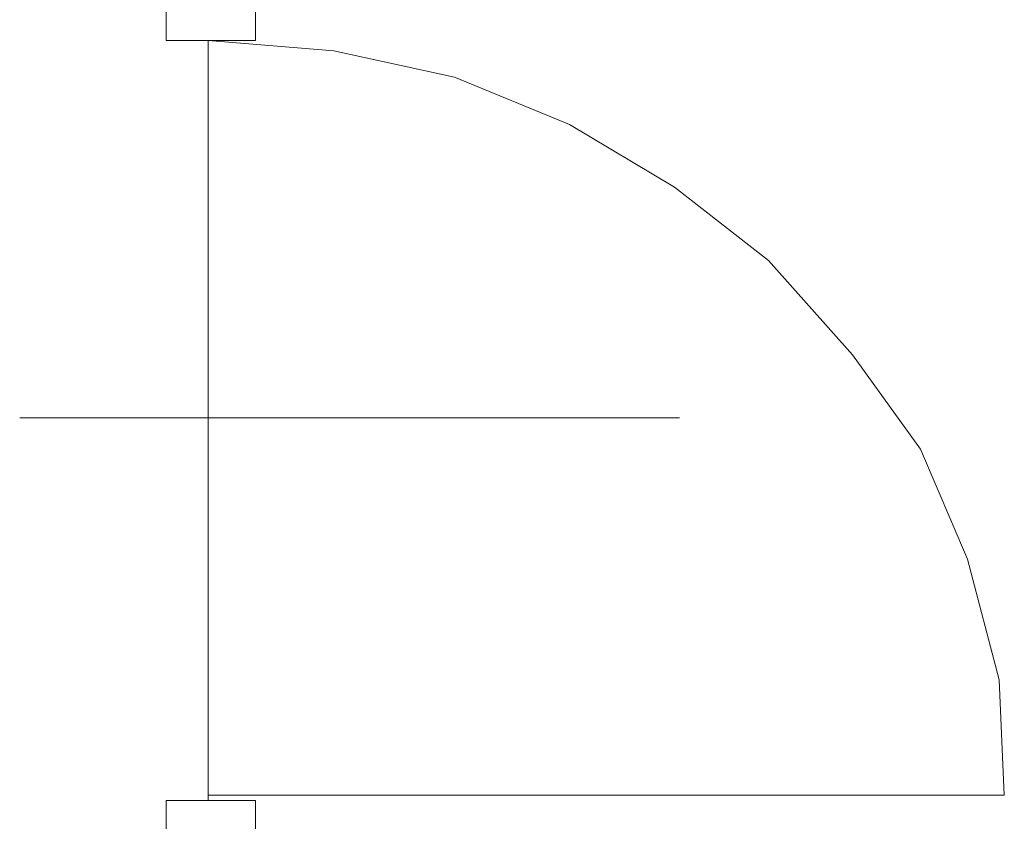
# Model space of a CAD drawing. Header units: centimetres. Extents: x -16053 to 7031, y -7778 to 254.
# Tile 28 of 256: x -12414 to -12303, y -5098 to -5008. Entities that reach past the tile are written whole.
import ezdxf

# ---------------------------------------------------------------- set-up
doc = ezdxf.new("R2010")
doc.units = ezdxf.units.CM
doc.header["$MEASUREMENT"] = 0
doc.layers.add('konstrukcja', color=250, linetype='CONTINUOUS', lineweight=15)

msp = doc.modelspace()

# ---------------------------------------------------------------- linework, layer by layer
at = {"layer": 'konstrukcja', "linetype": 'Continuous'}
for points in [[(-12387.262, -5005.709), (-12397.267, -5005.709), (-12397.267, -5010.417), (-12387.262, -5010.417), (-12387.262, -5005.709)], [(-12392.559, -5010.417), (-12378.435, -5011.594), (-12364.9, -5014.536), (-12351.953, -5019.832), (-12340.184, -5026.894), (-12329.591, -5035.133), (-12320.175, -5045.726), (-12312.525, -5056.319), (-12307.228, -5068.677), (-12303.697, -5082.212), (-12303.109, -5095.159)], [(-12392.559, -5010.417), (-12392.559, -5095.747)], [(-12413.744, -5052.788), (-12339.595, -5052.788)], [(-12387.262, -5100.455), (-12397.267, -5100.455), (-12397.267, -5095.747), (-12387.262, -5095.747), (-12387.262, -5100.455)], [(-12392.559, -5095.159), (-12303.109, -5095.159)]]:
    msp.add_lwpolyline(points, dxfattribs=at)

doc.saveas('drawing.dxf')
